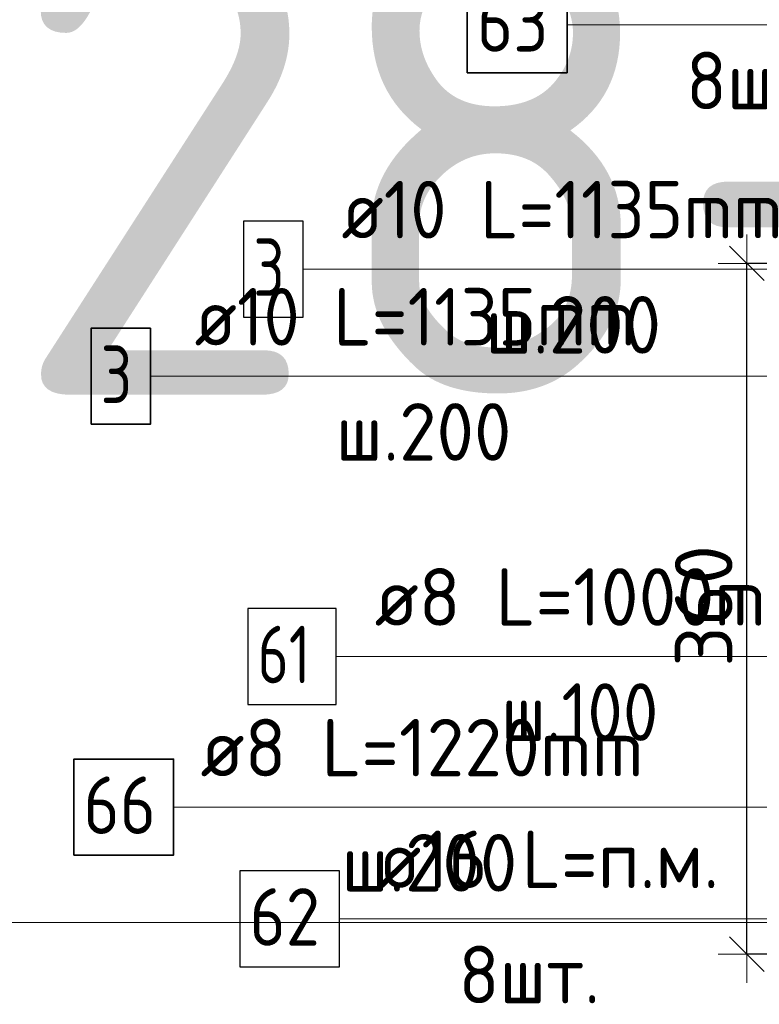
# Model space of a CAD drawing. Header units: metres. Extents: x -38 to 107, y -15 to 21.
# Tile 77 of 133: x 71.721 to 72.107, y 5.229 to 5.742. Entities that reach past the tile are written whole.
import ezdxf

# ---------------------------------------------------------------- set-up
doc = ezdxf.new("R2010")
doc.units = ezdxf.units.M
doc.header["$PDMODE"] = 65
for name, color, linetype, lineweight in [('XR$3$Арм.стержн. Арматура края', 96, 'Continuous', 35), ('XR$3$Арм.стержн. Хомут', 240, 'Continuous', 35), ('XR$3$Арм.стержн.горизонт. 1', 180, 'Continuous', 35), ('XR$5$Арм.стержн. Арматура края', 96, 'Continuous', 35), ('XR$5$Арм.стержн. Хомут', 240, 'Continuous', 35), ('XR$5$Арм.стержн.горизонт. 1', 180, 'Continuous', 35), ('XR$5$Размерная линия (1)', 7, 'Continuous', 13)]:
    doc.layers.add(name, color=color, linetype=linetype, lineweight=lineweight)
doc.styles.add('ISOCPEUR', font='txt')
doc.dimstyles.new('DIMSTYLE_24', dxfattribs={"dimtxt": 0.03, "dimasz": 0.03, "dimexe": 0, "dimexo": 0, "dimgap": 0.015, "dimtad": 2, "dimdec": 0, "dimlfac": 1000, "dimrnd": 5, "dimzin": 12, "dimdsep": 46, "dimtxsty": 'ISOCPEUR', "dimblk1": 'ALL_ML_STRICH', "dimblk2": 'ALL_ML_STRICH', "dimsah": 1, "dimcen": 0, "dimclrd": 7, "dimclre": 256, "dimclrt": 7, "dimadec": 0, "dimazin": 0, "dimtfac": 1, "dimtdec": 0, "dimtix": 1, "dimtmove": 2, "dimatfit": 3, "dimfxl": 0, "dimtzin": 0, "dimlwd": 0, "dimlwe": -3, "dimarcsym": 0})

# ---------------------------------------------------------------- blocks, each defined once
blk = doc.blocks.new('ALL_ML_STRICH')
at = {"color": 0, "linetype": 'ByBlock', "lineweight": -2}
for p, q in [((0, -0.5), (0, 0.5)), ((-0.3, -0.3), (0.3, 0.3)), ((-1, 0), (0.5, 0))]:
    blk.add_line(p, q, dxfattribs=at)
blk = doc.blocks.new('*D817')
at = {"layer": 'DEFPOINTS', "color": 7, "linetype": 'Continuous', "lineweight": 13, "transparency": 33554687}
for p in [(72.23488, 5.61517), (72.10014, 5.25517), (72.23488, 5.25517)]:
    blk.add_point(p, dxfattribs=at)
at = {"layer": 'XR$5$Размерная линия (1)', "color": 9, "linetype": 'Continuous', "lineweight": -2, "true_color": 0xc7c7c7, "transparency": 33554687}
for p, q in [((72.21488, 5.61517), (72.10014, 5.61517)), ((72.21488, 5.25517), (72.10014, 5.25517))]:
    blk.add_line(p, q, dxfattribs=at)
at = {"layer": 'XR$5$Размерная линия (1)', "color": 7, "linetype": 'Continuous', "lineweight": -2, "transparency": 33554687}
blk.add_line((72.10014, 5.25517), (72.10014, 5.61517), dxfattribs=at)
at = {"layer": 'XR$5$Размерная линия (1)', "color": 7, "linetype": 'Continuous', "lineweight": 13, "transparency": 33554687, "xscale": 0.03, "yscale": 0.03, "zscale": 0.03}
for p, rotation in [((72.10014, 5.61517), 90), ((72.10014, 5.25517), 270)]:
    blk.add_blockref('ALL_ML_STRICH', p, dxfattribs=dict(at, rotation=rotation))
at = {"layer": 'XR$5$Размерная линия (1)', "color": 7, "linetype": 'Continuous', "lineweight": 13, "transparency": 33554687, "insert": (72.07764, 5.43667), "char_height": 0.03, "width": 0.09, "attachment_point": 5, "rotation": 90, "style": 'ISOCPEUR'}
blk.add_mtext('\\A1;{360}', dxfattribs=at)

msp = doc.modelspace()

# ---------------------------------------------------------------- linework, layer by layer
at = {"color": 7, "linetype": 'Continuous', "lineweight": 13, "transparency": 33554687}
msp.add_line((86.41979, 5.27171), (67.91979, 5.27171), dxfattribs=at)
at = {"layer": 'XR$3$Арм.стержн. Арматура края', "color": 7, "linetype": 'Continuous', "lineweight": 13, "transparency": 33554687}
msp.add_line((71.86884, 5.61217), (72.17584, 5.61217), dxfattribs=at)
at = {"layer": 'XR$3$Арм.стержн. Арматура края', "color": 7, "linetype": 'Continuous', "lineweight": 25, "transparency": 33554687}
msp.add_lwpolyline([(71.83784, 5.58717), (71.86884, 5.58717), (71.86884, 5.63717), (71.83784, 5.63717), (71.83784, 5.58717)], dxfattribs=at)
at = {"layer": 'XR$3$Арм.стержн. Хомут', "color": 7, "linetype": 'Continuous', "lineweight": 13, "transparency": 33554687}
msp.add_line((71.88614, 5.41033), (72.16914, 5.41033), dxfattribs=at)
at = {"layer": 'XR$3$Арм.стержн. Хомут', "color": 7, "linetype": 'Continuous', "lineweight": 25, "transparency": 33554687}
msp.add_lwpolyline([(71.84014, 5.38533), (71.88614, 5.38533), (71.88614, 5.43533), (71.84014, 5.43533), (71.84014, 5.38533)], dxfattribs=at)
at = {"layer": 'XR$3$Арм.стержн.горизонт. 1', "color": 7, "linetype": 'Continuous', "lineweight": 13, "transparency": 33554687}
msp.add_line((71.88791, 5.27357), (72.11391, 5.27357), dxfattribs=at)
at = {"layer": 'XR$3$Арм.стержн.горизонт. 1', "color": 7, "linetype": 'Continuous', "lineweight": 25, "transparency": 33554687}
msp.add_lwpolyline([(71.83591, 5.24857), (71.88791, 5.24857), (71.88791, 5.29857), (71.83591, 5.29857), (71.83591, 5.24857)], dxfattribs=at)
at = {"layer": 'XR$5$Арм.стержн. Арматура края', "color": 7, "linetype": 'Continuous', "lineweight": 13, "transparency": 33554687}
for p, q in [((71.78933, 5.55634), (72.09933, 5.55634)), ((72.09933, 5.55634), (72.25996, 5.55634))]:
    msp.add_line(p, q, dxfattribs=at)
at = {"layer": 'XR$5$Арм.стержн. Арматура края', "color": 7, "linetype": 'Continuous', "lineweight": 35, "transparency": 33554687}
msp.add_lwpolyline([(71.75833, 5.53134), (71.78933, 5.53134), (71.78933, 5.58134), (71.75833, 5.58134), (71.75833, 5.53134)], dxfattribs=at)
at = {"layer": 'XR$5$Арм.стержн. Хомут', "color": 7, "linetype": 'Continuous', "lineweight": 13, "transparency": 33554687}
for p, q in [((71.80138, 5.3318), (72.09338, 5.3318)), ((72.09338, 5.3318), (72.26292, 5.3318))]:
    msp.add_line(p, q, dxfattribs=at)
at = {"layer": 'XR$5$Арм.стержн. Хомут', "color": 7, "linetype": 'Continuous', "lineweight": 35, "transparency": 33554687}
msp.add_lwpolyline([(71.74938, 5.3068), (71.80138, 5.3068), (71.80138, 5.3568), (71.74938, 5.3568), (71.74938, 5.3068)], dxfattribs=at)
at = {"layer": 'XR$5$Арм.стержн.горизонт. 1', "color": 7, "linetype": 'Continuous', "lineweight": 13, "transparency": 33554687}
msp.add_line((72.00644, 5.73948), (72.23244, 5.73948), dxfattribs=at)
at = {"layer": 'XR$5$Арм.стержн.горизонт. 1', "color": 7, "linetype": 'Continuous', "lineweight": 35, "transparency": 33554687}
msp.add_lwpolyline([(71.95444, 5.71448), (72.00644, 5.71448), (72.00644, 5.76448), (71.95444, 5.76448), (71.95444, 5.71448)], dxfattribs=at)

# ---------------------------------------------------------------- texts
at = {"color": 7, "linetype": 'Continuous', "lineweight": 35, "transparency": 33554687, "insert": (70.35063, 5.54671), "char_height": 0.25, "width": 2.7437149, "attachment_point": 7, "style": 'ISOCPEUR'}
msp.add_mtext('\\W0.96;ГОСТ 34028-2016', dxfattribs=at)
at = {"layer": 'XR$3$Арм.стержн. Арматура края', "color": 7, "linetype": 'Continuous', "lineweight": 25, "transparency": 33554687, "char_height": 0.03, "attachment_point": 7, "style": 'ISOCPEUR'}
for s, insert, width in [('\\W0.92;ø10 L=1135mm ', (71.88884, 5.62817), 0.2806692), ('\\W0.78;3', (71.84284, 5.59817), 0.0326407), ('\\W0.95;ш.200 ', (71.96384, 5.56817), 0.1311995)]:
    msp.add_mtext(s, dxfattribs=dict(at, insert=insert, width=width))
at = {"layer": 'XR$3$Арм.стержн. Хомут', "color": 7, "linetype": 'Continuous', "lineweight": 25, "transparency": 33554687, "char_height": 0.03, "attachment_point": 7, "style": 'ISOCPEUR'}
for s, insert, width in [('\\W0.96;ø8 L=1000mm ', (71.90614, 5.42633), 0.2722217), ('\\W0.75;61', (71.84514, 5.39633), 0.0472281), ('\\W0.90;ш.100 ', (71.97214, 5.36633), 0.1244867)]:
    msp.add_mtext(s, dxfattribs=dict(at, insert=insert, width=width))
at = {"layer": 'XR$3$Арм.стержн.горизонт. 1', "color": 7, "linetype": 'Continuous', "lineweight": 25, "transparency": 33554687, "char_height": 0.03, "attachment_point": 7, "style": 'ISOCPEUR'}
for s, insert, width in [('\\W0.94;ø16 L=п.м.', (71.90791, 5.28957), 0.1999832), ('\\W0.87;62', (71.84091, 5.25957), 0.0550812), ('\\W0.94;8шт. ', (71.94991, 5.22957), 0.1161286)]:
    msp.add_mtext(s, dxfattribs=dict(at, insert=insert, width=width))
at = {"layer": 'XR$5$Арм.стержн. Арматура края', "color": 7, "linetype": 'Continuous', "lineweight": 25, "transparency": 33554687, "char_height": 0.03, "attachment_point": 7, "style": 'ISOCPEUR'}
for s, insert, width in [('\\W0.92;ø10 L=1135mm ', (71.81233, 5.57234), 0.2806692), ('\\W0.78;3', (71.76333, 5.54234), 0.0326407), ('\\W0.95;ш.200 ', (71.88583, 5.51234), 0.1311997)]:
    msp.add_mtext(s, dxfattribs=dict(at, insert=insert, width=width))
at = {"layer": 'XR$5$Арм.стержн. Хомут', "color": 7, "linetype": 'Continuous', "lineweight": 25, "transparency": 33554687, "char_height": 0.03, "attachment_point": 7, "style": 'ISOCPEUR'}
for s, insert, width in [('\\W0.96;ø8 L=1220mm ', (71.81538, 5.3478), 0.2722217), ('\\W0.87;66', (71.75438, 5.3178), 0.0550812), ('\\W0.95;ш.200 ', (71.88888, 5.2878), 0.1311997)]:
    msp.add_mtext(s, dxfattribs=dict(at, insert=insert, width=width))
at = {"layer": 'XR$5$Арм.стержн.горизонт. 1', "color": 7, "linetype": 'Continuous', "lineweight": 25, "transparency": 33554687, "char_height": 0.03, "attachment_point": 7, "style": 'ISOCPEUR'}
for s, insert, width in [('\\W0.87;63', (71.95944, 5.72548), 0.0550812), ('\\W0.94;8шт. ', (72.06844, 5.69548), 0.1161286)]:
    msp.add_mtext(s, dxfattribs=dict(at, insert=insert, width=width))

# ---------------------------------------------------------------- dimensions: what is measured, and where the dimension line sits
at = {"layer": 'XR$5$Размерная линия (1)', "color": 7, "linetype": 'Continuous', "lineweight": 13, "transparency": 33554687}
dim = msp.add_linear_dim(base=(72.10014, 5.61517), p1=(72.21488, 5.25517), p2=(72.21488, 5.61517), angle=90, dimstyle='DIMSTYLE_24', override={"dimpost": '<>', "dimclrd": 7, "dimclre": 9, "dimclrt": 7, "dimlwd": 0, "dimlwe": 65533}, dxfattribs=at)
dim.commit()
dim.dimension.update_dxf_attribs({"geometry": '*D817', "text_midpoint": (72.07764, 5.43667), "dimtype": 160})

doc.saveas('drawing.dxf')
